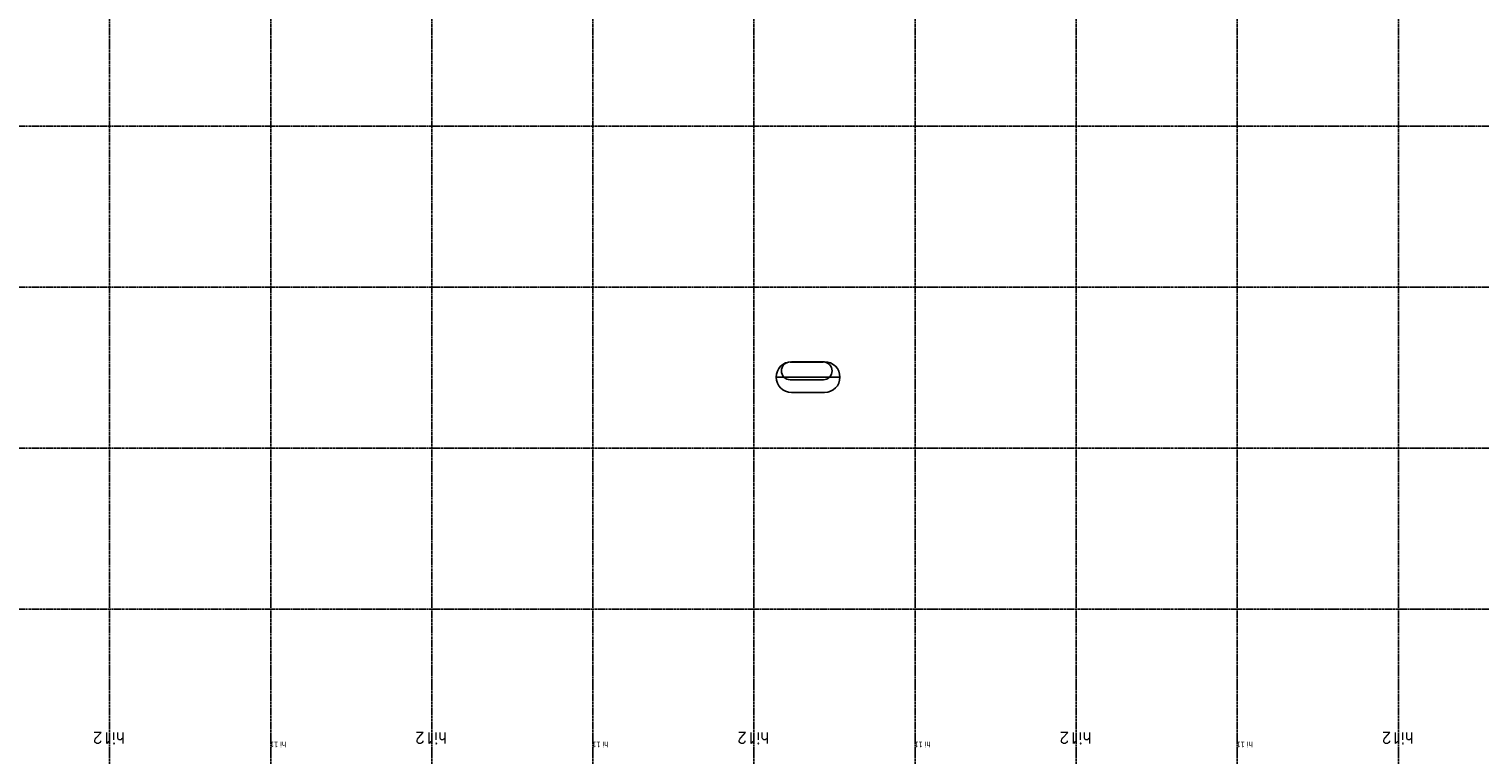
# Model space of a CAD drawing. Extents: x 0 to 1189, y 0 to 841.
# Tile 19 of 44: x 262 to 586, y 325 to 487. Entities that reach past the tile are written whole.
import ezdxf

# ---------------------------------------------------------------- set-up
doc = ezdxf.new("R2010")
doc.units = 0
doc.linetypes.add('B0304', pattern=[6, 5, -0.5, 0, -0.5])
doc.layers.get('0').update_dxf_attribs({"linetype": 'CONTINUOUS'})
for name, color, linetype in [('AB$1A---_ATTRIB', 9, 'CONTINUOUS'), ('AL$1A---_ALGEMEEN', 9, 'CONTINUOUS'), ('AT$1A---_TEKSTK', 15, 'CONTINUOUS'), ('STRAMIEN', 1, 'CONTINUOUS')]:
    doc.layers.add(name, color=color, linetype=linetype)
doc.styles.add('GBB_ISOT', font='b-gbt3.shx')
doc.styles.add('ROMANS', font='romans.shx', dxfattribs={"height": 300})

# ---------------------------------------------------------------- blocks, each defined once
blk = doc.blocks.new('XREF_B-A3-II-114')
at = {"layer": 'AL$1A---_ALGEMEEN', "color": 8, "linetype": 'ByBlock'}
for p, q in [((55221, 53322), (54482, 53322)), ((55251, 53328), (54511, 53328)), ((54168, 52985), (55595, 52985)), ((55223, 52923), (54482, 52923)), ((55251, 52642), (54511, 52642))]:
    blk.add_line(p, q, dxfattribs=at)
for centre, radius, start, end in [((54511, 52985), 343, 90, 270), ((54482, 53125), 198, 90, 270), ((55221, 53125), 198, 270, 90), ((55251, 52985), 343, 270, 90)]:
    blk.add_arc(centre, radius, start, end, dxfattribs=at)
at = {"layer": 'STRAMIEN', "color": 8, "linetype": 'B0304', "ltscale": 10}
for p, q in [((39273, 85496), (39273, 24869)), ((42873, 85496), (42873, 24869)), ((46473, 85496), (46473, 24869)), ((50073, 85496), (50073, 24869)), ((53673, 85496), (53673, 24869)), ((57273, 85496), (57273, 24869)), ((60873, 85496), (60873, 24869)), ((64473, 85496), (64473, 24869)), ((68073, 85496), (68073, 24869)), ((21073, 58596), (107983, 58596)), ((21073, 54996), (107983, 54996)), ((21073, 51396), (107983, 51396)), ((21073, 47796), (107983, 47796))]:
    blk.add_line(p, q, dxfattribs=at)
at = {"layer": 'AB$1A---_ATTRIB', "color": 8, "linetype": 'Continuous', "style": 'ROMANS'}
for tag, p, height in [('RUIMTENUMMER', (87442, 75784), 200), ('PEILMAAT', (87388, 75527), 150), ('RUIMTENUMMER', (26337, 75275), 200), ('PEILMAAT', (26282, 75018), 150), ('RUIMTENUMMER', (28654, 73979), 200), ('PEILMAAT', (28600, 73722), 150), ('RUIMTENUMMER', (26337, 72872), 200), ('PEILMAAT', (26282, 72614), 150), ('RUIMTENUMMER', (87442, 71085), 200), ('PEILMAAT', (87388, 70827), 150), ('RUIMTENUMMER', (26601, 70494), 200), ('RUIMTENUMMER', (44704, 70494), 200), ('RUIMTENUMMER', (63062, 70494), 200), ('PEILMAAT', (26547, 70236), 150), ('PEILMAAT', (44650, 70236), 150), ('PEILMAAT', (63008, 70236), 150), ('RUIMTENUMMER', (25709, 68386), 200), ('PEILMAAT', (25654, 68128), 150), ('PEILMAAT', (87388, 66611), 150), ('RUIMTENUMMER', (87442, 66868), 200), ('RUIMTENUMMER', (86686, 65335), 200), ('RUIMTENUMMER', (28777, 65054), 200), ('RUIMTENUMMER', (78665, 65032), 200), ('PEILMAAT', (86631, 65078), 150), ('PEILMAAT', (28722, 64796), 150), ('PEILMAAT', (78611, 64774), 150), ('RUIMTENUMMER', (76130, 63992), 200), ('RUIMTENUMMER', (81543, 63992), 200), ('RUIMTENUMMER', (94007, 64082), 200), ('PEILMAAT', (76076, 63734), 150), ('PEILMAAT', (81488, 63734), 150), ('RUIMTENUMMER', (84341, 63737), 200), ('RUIMTENUMMER', (87793, 63737), 200), ('PEILMAAT', (93953, 63824), 150), ('PEILMAAT', (84286, 63479), 150), ('PEILMAAT', (87738, 63479), 150), ('RUIMTENUMMER', (28777, 63059), 200), ('RUIMTENUMMER', (78665, 63062), 200), ('RUIMTENUMMER', (91439, 63158), 200), ('PEILMAAT', (28722, 62801), 150), ('PEILMAAT', (78611, 62805), 150), ('PEILMAAT', (91385, 62901), 150), ('RUIMTENUMMER', (84600, 60368), 200), ('PEILMAAT', (84546, 60111), 150), ('RUIMTENUMMER', (30604, 53028), 200), ('RUIMTENUMMER', (54379, 53028), 200), ('RUIMTENUMMER', (76130, 53241), 200), ('RUIMTENUMMER', (84607, 53241), 200), ('PEILMAAT', (30550, 52771), 150), ('PEILMAAT', (54325, 52771), 150), ('PEILMAAT', (76076, 52984), 150), ('PEILMAAT', (84553, 52984), 150), ('RUIMTENUMMER', (93702, 49263), 200), ('PEILMAAT', (93647, 49005), 150), ('RUIMTENUMMER', (84528, 46579), 200), ('PEILMAAT', (84474, 46322), 150), ('RUIMTENUMMER', (78360, 43177), 200), ('RUIMTENUMMER', (81571, 43181), 200), ('RUIMTENUMMER', (26316, 42849), 200), ('PEILMAAT', (78306, 42920), 150), ('PEILMAAT', (81517, 42924), 150), ('PEILMAAT', (26262, 42592), 150), ('RUIMTENUMMER', (28812, 41377), 200), ('PEILMAAT', (28757, 41119), 150), ('RUIMTENUMMER', (26316, 40511), 200), ('PEILMAAT', (26262, 40253), 150), ('RUIMTENUMMER', (84742, 39845), 200), ('PEILMAAT', (84687, 39588), 150), ('RUIMTENUMMER', (76067, 38649), 200), ('RUIMTENUMMER', (26547, 38136), 200), ('PEILMAAT', (76012, 38391), 150), ('RUIMTENUMMER', (79485, 38210), 200), ('RUIMTENUMMER', (81709, 38210), 200), ('PEILMAAT', (26493, 37878), 150), ('RUIMTENUMMER', (44826, 37734), 200), ('RUIMTENUMMER', (62880, 37734), 200), ('PEILMAAT', (79430, 37952), 150), ('PEILMAAT', (81654, 37952), 150), ('PEILMAAT', (44772, 37477), 150), ('PEILMAAT', (62825, 37477), 150), ('RUIMTENUMMER', (25342, 36256), 200), ('RUIMTENUMMER', (80669, 36367), 200), ('PEILMAAT', (25288, 35999), 150), ('PEILMAAT', (80614, 36109), 150), ('RUIMTENUMMER', (91184, 35271), 200), ('RUIMTENUMMER', (98529, 35271), 200), ('PEILMAAT', (91129, 35013), 150), ('PEILMAAT', (98475, 35013), 150), ('RUIMTENUMMER', (28777, 32678), 200), ('RUIMTENUMMER', (80669, 32690), 200), ('PEILMAAT', (28723, 32420), 150), ('PEILMAAT', (80614, 32433), 150), ('RUIMTENUMMER', (28777, 30449), 200), ('PEILMAAT', (28723, 30192), 150), ('RUIMTENUMMER', (81104, 27867), 200), ('RUIMTENUMMER', (83871, 27864), 200), ('PEILMAAT', (81049, 27610), 150), ('PEILMAAT', (83817, 27607), 150)]:
    blk.add_attdef(tag, p, '', height=height, dxfattribs=at)
for tag, p, height in [('RUIMTENUMMER', (25294, 72567), 200), ('PEILMAAT', (25552, 72512), 150), ('RUIMTENUMMER', (25280, 40147), 200), ('PEILMAAT', (25537, 40093), 150)]:
    blk.add_attdef(tag, p, '', height=height, rotation=90, dxfattribs=at)
at = {"layer": 'AT$1A---_TEKSTK', "color": 8, "ltscale": 2}
for s, height, style, p in [('hi12', 250, 'ROMANS', (39618, 45045)), ('hi12', 250, 'ROMANS', (46818, 45045)), ('hi12', 250, 'ROMANS', (54018, 45045)), ('hi12', 250, 'ROMANS', (61218, 45045)), ('hi12', 250, 'ROMANS', (68418, 45045)), ('hi 11', 125, 'GBB_ISOT', (43218, 44838)), ('hi 11', 125, 'GBB_ISOT', (50418, 44838)), ('hi 11', 125, 'GBB_ISOT', (57618, 44838)), ('hi 11', 125, 'GBB_ISOT', (64818, 44838))]:
    blk.add_text(s, height=height, rotation=180, dxfattribs=dict(at, style=style)).set_placement(p)

msp = doc.modelspace()

# ---------------------------------------------------------------- block references
at = {"xscale": 0.01, "yscale": 0.01, "zscale": 0.01}
msp.add_blockref('XREF_B-A3-II-114', (-112.39, -120.19), dxfattribs=at)

doc.saveas('drawing.dxf')
